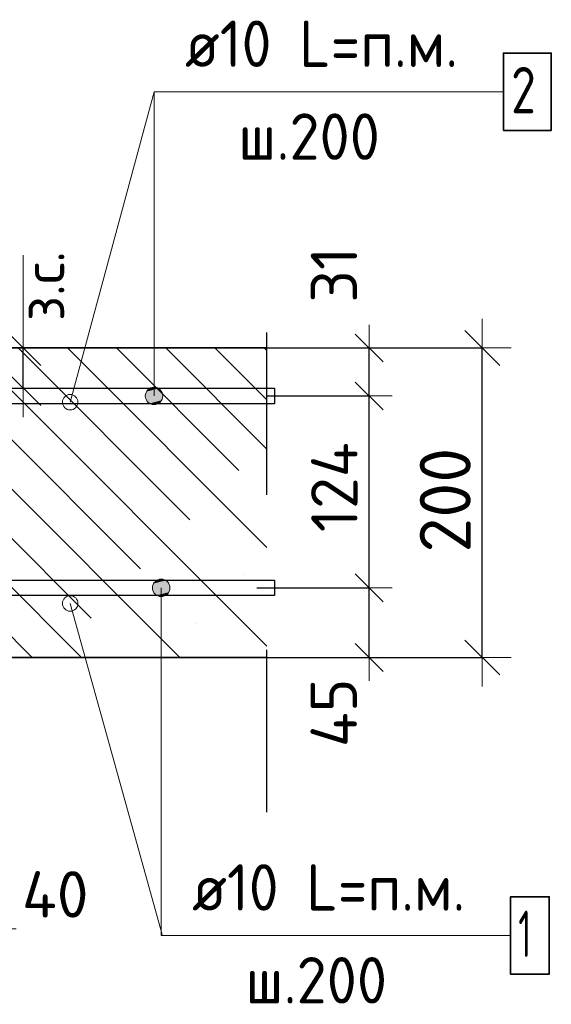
# Model space of a CAD drawing. Header units: metres. Extents: x -38 to 97, y -15 to 21.
# Tile 108 of 139: x 72.467 to 72.811, y 2.968 to 3.604. Entities that reach past the tile are written whole.
import ezdxf

# ---------------------------------------------------------------- set-up
doc = ezdxf.new("R2010")
doc.units = ezdxf.units.M
doc.header["$PDMODE"] = 65
doc.linetypes.add('______4', pattern=[0.135, 0.105, -0.03])
for name, color, linetype, lineweight in [('XR$6$Арм. стержнями верхней зоны', 180, 'Continuous', 35), ('XR$6$Арм. стержнями нижней зоны', 180, 'Continuous', 35), ('XR$6$Арм.стержн. Арматура края', 96, 'Continuous', 35), ('XR$6$ВК__отв в полу 1-2 эт', 220, 'Continuous', 25), ('XR$6$Размерная линия (1)', 7, 'Continuous', 13), ('XR$6$Размерная линия_ общее', 7, 'Continuous', 13)]:
    doc.layers.add(name, color=color, linetype=linetype, lineweight=lineweight)
doc.styles.add('ISOCPEUR', font='txt')
doc.dimstyles.new('DIMSTYLE_11', dxfattribs={"dimtxt": 0.033, "dimasz": 0.0375, "dimexe": 0, "dimexo": 0, "dimgap": 0.0165, "dimtad": 2, "dimdec": 0, "dimlfac": 1000, "dimrnd": 1, "dimzin": 12, "dimdsep": 46, "dimtxsty": 'ISOCPEUR', "dimblk1": 'ALL_ML_STRICH', "dimblk2": 'ALL_ML_STRICH', "dimsah": 1, "dimcen": 0, "dimclrd": 7, "dimclre": 256, "dimclrt": 7, "dimadec": 0, "dimazin": 0, "dimtfac": 1, "dimtdec": 0, "dimtix": 1, "dimtmove": 2, "dimatfit": 3, "dimfxl": 0, "dimtzin": 0, "dimlwd": 0, "dimlwe": -3, "dimarcsym": 0})
doc.dimstyles.new('DIMSTYLE_17', dxfattribs={"dimtxt": 0.033, "dimasz": 0.0375, "dimexe": 0, "dimexo": 0, "dimgap": 0.0165, "dimtad": 2, "dimdec": 0, "dimlfac": 1000, "dimrnd": 1, "dimzin": 12, "dimdsep": 46, "dimtxsty": 'ISOCPEUR', "dimblk1": 'ALL_ML_STRICH', "dimblk2": 'ALL_ML_STRICH', "dimsah": 1, "dimcen": 0, "dimclrd": 7, "dimclre": 256, "dimclrt": 7, "dimadec": 0, "dimazin": 0, "dimtfac": 1, "dimtdec": 0, "dimtix": 1, "dimtmove": 2, "dimatfit": 3, "dimfxl": 0, "dimtvp": 1.2, "dimtzin": 0, "dimlwd": 0, "dimlwe": -3, "dimarcsym": 0})
doc.dimstyles.new('DIMSTYLE_21', dxfattribs={"dimtxt": 0.03, "dimasz": 0.03, "dimexe": 0, "dimexo": 0, "dimgap": 0.015, "dimtad": 2, "dimdec": 0, "dimlfac": 1000, "dimrnd": 1, "dimzin": 12, "dimdsep": 46, "dimtxsty": 'ISOCPEUR', "dimblk1": 'ALL_ML_STRICH', "dimblk2": 'ALL_ML_STRICH', "dimsah": 1, "dimcen": 0, "dimclrd": 7, "dimclre": 256, "dimclrt": 7, "dimadec": 0, "dimazin": 0, "dimtfac": 1, "dimtdec": 0, "dimtix": 1, "dimtmove": 2, "dimatfit": 3, "dimfxl": 0, "dimtvp": 1.2, "dimtzin": 0, "dimlwd": 0, "dimlwe": -3, "dimarcsym": 0})
doc.dimstyles.new('DIMSTYLE_22', dxfattribs={"dimtxt": 0.03, "dimasz": 0.03, "dimexe": 0, "dimexo": 0, "dimgap": 0.015, "dimtad": 2, "dimdec": 0, "dimlfac": 1000, "dimrnd": 1, "dimzin": 12, "dimdsep": 46, "dimtxsty": 'ISOCPEUR', "dimblk1": 'ALL_ML_STRICH', "dimblk2": 'ALL_ML_STRICH', "dimsah": 1, "dimcen": 0, "dimclrd": 7, "dimclre": 256, "dimclrt": 7, "dimadec": 0, "dimazin": 0, "dimtfac": 1, "dimtdec": 0, "dimtix": 1, "dimtmove": 2, "dimatfit": 3, "dimfxl": 0, "dimtzin": 0, "dimlwd": 0, "dimlwe": -3, "dimarcsym": 0})

# ---------------------------------------------------------------- blocks, each defined once
blk = doc.blocks.new('ALL_ML_STRICH')
at = {"color": 0, "linetype": 'ByBlock', "lineweight": -2}
for p, q in [((0, -0.5), (0, 0.5)), ((-0.3, -0.3), (0.3, 0.3)), ((-1, 0), (0.5, 0))]:
    blk.add_line(p, q, dxfattribs=at)
blk = doc.blocks.new('*D847')
at = {"layer": 'DEFPOINTS', "color": 7, "linetype": 'Continuous', "lineweight": 13, "transparency": 33554687}
for p in [(72.41018, 3.13197), (72.45014, 3.09197), (72.41018, 3.01674)]:
    blk.add_point(p, dxfattribs=at)
at = {"layer": 'XR$6$Размерная линия (1)', "color": 9, "linetype": 'Continuous', "lineweight": -2, "true_color": 0xc7c7c7, "transparency": 33554687}
for p, q in [((72.41018, 3.11197), (72.41018, 3.01674)), ((72.45014, 3.07197), (72.45014, 3.01674))]:
    blk.add_line(p, q, dxfattribs=at)
at = {"layer": 'XR$6$Размерная линия (1)', "color": 7, "linetype": 'Continuous', "lineweight": -2, "transparency": 33554687}
blk.add_line((72.41018, 3.01674), (72.45014, 3.01674), dxfattribs=at)
at = {"layer": 'XR$6$Размерная линия (1)', "color": 7, "linetype": 'Continuous', "lineweight": 13, "transparency": 33554687, "xscale": 0.03, "yscale": 0.03, "zscale": 0.03, "rotation": 180}
blk.add_blockref('ALL_ML_STRICH', (72.41018, 3.01674), dxfattribs=at)
at = {"layer": 'XR$6$Размерная линия (1)', "color": 7, "linetype": 'Continuous', "lineweight": 13, "transparency": 33554687, "xscale": 0.03, "yscale": 0.03, "zscale": 0.03}
blk.add_blockref('ALL_ML_STRICH', (72.45014, 3.01674), dxfattribs=at)
at = {"layer": 'XR$6$Размерная линия (1)', "color": 7, "linetype": 'Continuous', "lineweight": 13, "transparency": 33554687, "insert": (72.49048, 3.03894), "char_height": 0.03, "width": 0.06, "attachment_point": 5, "style": 'ISOCPEUR'}
blk.add_mtext('\\A1;{40}', dxfattribs=at)
blk = doc.blocks.new('*D1014')
at = {"layer": 'DEFPOINTS', "color": 7, "linetype": 'Continuous', "lineweight": 13, "transparency": 33554687}
for p in [(72.42983, 3.39197), (72.42983, 3.36597), (72.46982, 3.36597)]:
    blk.add_point(p, dxfattribs=at)
at = {"layer": 'XR$6$Размерная линия_ общее', "color": 253, "linetype": 'Continuous', "lineweight": -2, "true_color": 0xa0a0a0, "transparency": 33554687}
for p, q in [((72.44983, 3.39197), (72.46982, 3.39197)), ((72.44983, 3.36597), (72.46982, 3.36597))]:
    blk.add_line(p, q, dxfattribs=at)
at = {"layer": 'XR$6$Размерная линия_ общее', "color": 7, "linetype": 'Continuous', "lineweight": -2, "transparency": 33554687}
blk.add_line((72.46982, 3.36597), (72.46982, 3.39197), dxfattribs=at)
at = {"layer": 'XR$6$Размерная линия_ общее', "color": 7, "linetype": 'Continuous', "lineweight": 13, "transparency": 33554687, "xscale": 0.0375, "yscale": 0.0375, "zscale": 0.0375}
for p, rotation in [((72.46982, 3.39197), 90), ((72.46982, 3.36597), 270)]:
    blk.add_blockref('ALL_ML_STRICH', p, dxfattribs=dict(at, rotation=rotation))
at = {"layer": 'XR$6$Размерная линия_ общее', "color": 7, "linetype": 'Continuous', "lineweight": 13, "transparency": 33554687, "insert": (72.46936, 3.40933), "char_height": 0.027, "width": 0.00135, "attachment_point": 1, "rotation": 90, "line_spacing_factor": 0.60241, "style": 'ISOCPEUR'}
blk.add_mtext('з.с.', dxfattribs=at)
at = {"layer": 'XR$6$Размерная линия_ общее', "color": 7, "linetype": 'Continuous', "lineweight": 13, "transparency": 33554687, "insert": (72.44582, 3.4297), "char_height": 0.033, "width": 0.066, "attachment_point": 5, "rotation": 90, "style": 'ISOCPEUR'}
blk.add_mtext('\\A1;{26}', dxfattribs=at)
blk = doc.blocks.new('*D1015')
at = {"layer": 'DEFPOINTS', "color": 7, "linetype": 'Continuous', "lineweight": 13, "transparency": 33554687}
for p in [(72.60086, 3.23697), (72.61371, 3.19197), (72.69352, 3.19197)]:
    blk.add_point(p, dxfattribs=at)
at = {"layer": 'XR$6$Размерная линия (1)', "color": 9, "linetype": 'Continuous', "lineweight": -2, "true_color": 0xc7c7c7, "transparency": 33554687}
for p, q in [((72.62086, 3.23697), (72.69352, 3.23697)), ((72.63371, 3.19197), (72.69352, 3.19197))]:
    blk.add_line(p, q, dxfattribs=at)
at = {"layer": 'XR$6$Размерная линия (1)', "color": 7, "linetype": 'Continuous', "lineweight": -2, "transparency": 33554687}
blk.add_line((72.69352, 3.19197), (72.69352, 3.23697), dxfattribs=at)
at = {"layer": 'XR$6$Размерная линия (1)', "color": 7, "linetype": 'Continuous', "lineweight": 13, "transparency": 33554687, "xscale": 0.03, "yscale": 0.03, "zscale": 0.03}
for p, rotation in [((72.69352, 3.23697), 90), ((72.69352, 3.19197), 270)]:
    blk.add_blockref('ALL_ML_STRICH', p, dxfattribs=dict(at, rotation=rotation))
at = {"layer": 'XR$6$Размерная линия (1)', "color": 7, "linetype": 'Continuous', "lineweight": 13, "transparency": 33554687, "insert": (72.67067, 3.15623), "char_height": 0.03, "width": 0.06, "attachment_point": 5, "rotation": 90, "style": 'ISOCPEUR'}
blk.add_mtext('\\A1;{45}', dxfattribs=at)
blk = doc.blocks.new('*D1016')
at = {"layer": 'DEFPOINTS', "color": 7, "linetype": 'Continuous', "lineweight": 13, "transparency": 33554687}
for p in [(72.60789, 3.36097), (72.60086, 3.23697), (72.69352, 3.23697)]:
    blk.add_point(p, dxfattribs=at)
at = {"layer": 'XR$6$Размерная линия (1)', "color": 9, "linetype": 'Continuous', "lineweight": -2, "true_color": 0xc7c7c7, "transparency": 33554687}
for p, q in [((72.62789, 3.36097), (72.69352, 3.36097)), ((72.62086, 3.23697), (72.69352, 3.23697))]:
    blk.add_line(p, q, dxfattribs=at)
at = {"layer": 'XR$6$Размерная линия (1)', "color": 7, "linetype": 'Continuous', "lineweight": -2, "transparency": 33554687}
blk.add_line((72.69352, 3.23697), (72.69352, 3.36097), dxfattribs=at)
at = {"layer": 'XR$6$Размерная линия (1)', "color": 7, "linetype": 'Continuous', "lineweight": 13, "transparency": 33554687, "xscale": 0.03, "yscale": 0.03, "zscale": 0.03}
for p, rotation in [((72.69352, 3.36097), 90), ((72.69352, 3.23697), 270)]:
    blk.add_blockref('ALL_ML_STRICH', p, dxfattribs=dict(at, rotation=rotation))
at = {"layer": 'XR$6$Размерная линия (1)', "color": 7, "linetype": 'Continuous', "lineweight": 13, "transparency": 33554687, "insert": (72.67102, 3.30197), "char_height": 0.03, "width": 0.09, "attachment_point": 5, "rotation": 90, "style": 'ISOCPEUR'}
blk.add_mtext('\\A1;{124}', dxfattribs=at)
blk = doc.blocks.new('*D1017')
at = {"layer": 'DEFPOINTS', "color": 7, "linetype": 'Continuous', "lineweight": 13, "transparency": 33554687}
for p in [(72.59002, 3.39197), (72.60789, 3.36097), (72.69352, 3.36097)]:
    blk.add_point(p, dxfattribs=at)
at = {"layer": 'XR$6$Размерная линия (1)', "color": 9, "linetype": 'Continuous', "lineweight": -2, "true_color": 0xc7c7c7, "transparency": 33554687}
for p, q in [((72.61002, 3.39197), (72.69352, 3.39197)), ((72.62789, 3.36097), (72.69352, 3.36097))]:
    blk.add_line(p, q, dxfattribs=at)
at = {"layer": 'XR$6$Размерная линия (1)', "color": 7, "linetype": 'Continuous', "lineweight": -2, "transparency": 33554687}
blk.add_line((72.69352, 3.36097), (72.69352, 3.39197), dxfattribs=at)
at = {"layer": 'XR$6$Размерная линия (1)', "color": 7, "linetype": 'Continuous', "lineweight": 13, "transparency": 33554687, "xscale": 0.03, "yscale": 0.03, "zscale": 0.03}
for p, rotation in [((72.69352, 3.39197), 90), ((72.69352, 3.36097), 270)]:
    blk.add_blockref('ALL_ML_STRICH', p, dxfattribs=dict(at, rotation=rotation))
at = {"layer": 'XR$6$Размерная линия (1)', "color": 7, "linetype": 'Continuous', "lineweight": 13, "transparency": 33554687, "insert": (72.67078, 3.43926), "char_height": 0.03, "width": 0.06, "attachment_point": 5, "rotation": 90, "style": 'ISOCPEUR'}
blk.add_mtext('\\A1;{31}', dxfattribs=at)
blk = doc.blocks.new('*D1023')
at = {"layer": 'DEFPOINTS', "color": 7, "linetype": 'Continuous', "lineweight": 13, "transparency": 33554687}
for p in [(72.5952, 3.39197), (72.5952, 3.19197), (72.76674, 3.19197)]:
    blk.add_point(p, dxfattribs=at)
at = {"layer": 'XR$6$Размерная линия_ общее', "color": 253, "linetype": 'Continuous', "lineweight": -2, "true_color": 0xa0a0a0, "transparency": 33554687}
for p, q in [((72.6152, 3.39197), (72.76674, 3.39197)), ((72.6152, 3.19197), (72.76674, 3.19197))]:
    blk.add_line(p, q, dxfattribs=at)
at = {"layer": 'XR$6$Размерная линия_ общее', "color": 7, "linetype": 'Continuous', "lineweight": -2, "transparency": 33554687}
blk.add_line((72.76674, 3.19197), (72.76674, 3.39197), dxfattribs=at)
at = {"layer": 'XR$6$Размерная линия_ общее', "color": 7, "linetype": 'Continuous', "lineweight": 13, "transparency": 33554687, "xscale": 0.0375, "yscale": 0.0375, "zscale": 0.0375}
for p, rotation in [((72.76674, 3.39197), 90), ((72.76674, 3.19197), 270)]:
    blk.add_blockref('ALL_ML_STRICH', p, dxfattribs=dict(at, rotation=rotation))
at = {"layer": 'XR$6$Размерная линия_ общее', "color": 7, "linetype": 'Continuous', "lineweight": 13, "transparency": 33554687, "insert": (72.74274, 3.29362), "char_height": 0.033, "width": 0.099, "attachment_point": 5, "rotation": 90, "style": 'ISOCPEUR'}
blk.add_mtext('\\A1;{200}', dxfattribs=at)

msp = doc.modelspace()

# ---------------------------------------------------------------- hatches: boundary and pattern name
at = {"linetype": 'Continuous', "lineweight": 13, "transparency": 33554687}
h = msp.add_hatch(dxfattribs=at)
h.set_pattern_fill('__________540', scale=0.015, style=0, pattern_type=2)
h.set_pattern_definition([(135, (0, 0), (-0.031819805, -0.031819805), [0.4, -0.05, 0, -0.05]), (135, (-0.01591, -0.01591), (-0.031819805, -0.031819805), [0.8, -0.1, 0.1, -0.1])])
h.paths.add_polyline_path([(72.20014, 3.39197), (72.20014, 3.19197), (72.62732, 3.19197), (72.62732, 3.39197)], flags=0)
at = {"layer": 'XR$6$Арм. стержнями верхней зоны', "linetype": 'Continuous', "lineweight": 13, "transparency": 33554687}
for points in [[(72.55721, 3.36581), (72.55158, 3.36581), (72.54956, 3.36378)], [(72.55721, 3.36581), (72.54956, 3.36378), (72.55923, 3.36378)], [(72.55158, 3.36581), (72.55721, 3.36581), (72.55439, 3.3666)], [(72.55923, 3.36378), (72.54956, 3.36378), (72.54877, 3.36097)], [(72.55923, 3.36378), (72.54877, 3.36097), (72.56002, 3.36097)], [(72.56002, 3.36097), (72.54877, 3.36097), (72.54956, 3.35816)], [(72.56002, 3.36097), (72.54956, 3.35816), (72.55923, 3.35816)], [(72.55923, 3.35816), (72.54956, 3.35816), (72.55158, 3.35613)], [(72.55923, 3.35816), (72.55158, 3.35613), (72.55721, 3.35613)], [(72.55721, 3.35613), (72.55158, 3.35613), (72.55439, 3.35535)]]:
    msp.add_hatch(color=7, dxfattribs=at).paths.add_polyline_path(points)
at = {"layer": 'XR$6$Арм. стержнями нижней зоны', "linetype": 'Continuous', "lineweight": 13, "transparency": 33554687}
for points in [[(72.5534, 3.23697), (72.56465, 3.23697), (72.56386, 3.23978)], [(72.5534, 3.23697), (72.56386, 3.23978), (72.55418, 3.23978)], [(72.55418, 3.23978), (72.56386, 3.23978), (72.56183, 3.24181)], [(72.55418, 3.23978), (72.56183, 3.24181), (72.55621, 3.24181)], [(72.55621, 3.24181), (72.56183, 3.24181), (72.55902, 3.2426)], [(72.55418, 3.23416), (72.56465, 3.23697), (72.5534, 3.23697)], [(72.55418, 3.23416), (72.56386, 3.23416), (72.56465, 3.23697)], [(72.55621, 3.23213), (72.56386, 3.23416), (72.55418, 3.23416)], [(72.55621, 3.23213), (72.56183, 3.23213), (72.56386, 3.23416)], [(72.56183, 3.23213), (72.55621, 3.23213), (72.55902, 3.23135)]]:
    msp.add_hatch(color=7, dxfattribs=at).paths.add_polyline_path(points)

# ---------------------------------------------------------------- linework, layer by layer
at = {"color": 7, "linetype": '______4', "lineweight": 25, "transparency": 33554687}
msp.add_line((72.62732, 3.09197), (72.62732, 3.49197), dxfattribs=at)
at = {"color": 7, "linetype": 'Continuous', "lineweight": 13, "transparency": 33554687}
msp.add_line((72.46982, 3.39197), (72.46982, 3.45197), dxfattribs=at)
at = {"color": 7, "linetype": 'Continuous', "lineweight": 35, "transparency": 33554687}
for p, q in [((72.62732, 3.39197), (72.20014, 3.39197)), ((72.45014, 3.19197), (72.62732, 3.19197))]:
    msp.add_line(p, q, dxfattribs=at)
at = {"color": 7, "linetype": 'Continuous', "lineweight": 13, "transparency": 33554687}
for centre in [(72.50014, 3.35692), (72.50018, 3.22692)]:
    msp.add_circle(centre, 0.005, dxfattribs=at)
at = {"layer": 'XR$6$Арм. стержнями верхней зоны', "color": 7, "linetype": 'Continuous', "lineweight": 13, "transparency": 33554687}
for p, q in [((72.55439, 3.55752), (72.78039, 3.55752)), ((72.55439, 3.55752), (72.55439, 3.36097)), ((72.55439, 3.3666), (72.55439, 3.3666)), ((72.54877, 3.36097), (72.54877, 3.36097)), ((72.56002, 3.36097), (72.56002, 3.36097)), ((72.55439, 3.35535), (72.55439, 3.35535))]:
    msp.add_line(p, q, dxfattribs=at)
at = {"layer": 'XR$6$Арм. стержнями верхней зоны', "color": 7, "linetype": 'Continuous', "lineweight": 35, "transparency": 33554687}
msp.add_lwpolyline([(72.78039, 3.53252), (72.81139, 3.53252), (72.81139, 3.58252), (72.78039, 3.58252), (72.78039, 3.53252)], dxfattribs=at)
at = {"layer": 'XR$6$Арм. стержнями верхней зоны', "color": 4, "linetype": 'Continuous', "lineweight": 25, "transparency": 33554687}
msp.add_lwpolyline([(72.22514, 3.36597), (72.63232, 3.36597), (72.63232, 3.35597), (72.22514, 3.35597), (72.22514, 3.36597)], dxfattribs=at)
msp.add_lwpolyline([(72.22514, 3.36597), (72.63232, 3.36597), (72.63232, 3.35597), (72.22514, 3.35597), (72.22514, 3.36597)], dxfattribs=at)
at = {"layer": 'XR$6$Арм. стержнями верхней зоны', "color": 7, "linetype": 'Continuous', "lineweight": 13, "transparency": 33554687}
msp.add_circle((72.55439, 3.36097), 0.00563, dxfattribs=at)
at = {"layer": 'XR$6$Арм. стержнями нижней зоны', "color": 7, "linetype": 'Continuous', "lineweight": 13, "transparency": 33554687}
for p, q in [((72.55902, 3.2426), (72.55902, 3.2426)), ((72.5534, 3.23697), (72.5534, 3.23697)), ((72.55902, 3.01245), (72.55902, 3.23697)), ((72.56465, 3.23697), (72.56465, 3.23697)), ((72.55902, 3.23135), (72.55902, 3.23135)), ((72.55902, 3.01245), (72.78502, 3.01245))]:
    msp.add_line(p, q, dxfattribs=at)
at = {"layer": 'XR$6$Арм. стержнями нижней зоны', "color": 4, "linetype": 'Continuous', "lineweight": 25, "transparency": 33554687}
msp.add_lwpolyline([(72.22514, 3.24197), (72.63232, 3.24197), (72.63232, 3.23197), (72.22514, 3.23197), (72.22514, 3.24197)], dxfattribs=at)
msp.add_lwpolyline([(72.22514, 3.24197), (72.63232, 3.24197), (72.63232, 3.23197), (72.22514, 3.23197), (72.22514, 3.24197)], dxfattribs=at)
at = {"layer": 'XR$6$Арм. стержнями нижней зоны', "color": 7, "linetype": 'Continuous', "lineweight": 35, "transparency": 33554687}
msp.add_lwpolyline([(72.78502, 2.98745), (72.81002, 2.98745), (72.81002, 3.03745), (72.78502, 3.03745), (72.78502, 2.98745)], dxfattribs=at)
at = {"layer": 'XR$6$Арм. стержнями нижней зоны', "color": 7, "linetype": 'Continuous', "lineweight": 13, "transparency": 33554687}
msp.add_circle((72.55902, 3.23697), 0.00563, dxfattribs=at)
at = {"layer": 'XR$6$Арм.стержн. Арматура края', "color": 4, "linetype": 'Continuous', "lineweight": 25, "transparency": 33554687}
for points in [[(72.2537, 3.36597), (72.63232, 3.36597), (72.63232, 3.35597), (72.2544, 3.35597)], [(72.2544, 3.24197), (72.63232, 3.24197), (72.63232, 3.23197)], [(72.63232, 3.23197), (72.2537, 3.23197)]]:
    msp.add_lwpolyline(points, dxfattribs=at)
at = {"layer": 'XR$6$ВК__отв в полу 1-2 эт', "color": 7, "linetype": 'Continuous', "lineweight": 13, "transparency": 33554687}
for p, q in [((72.50014, 3.35692), (72.55439, 3.55752)), ((72.50018, 3.22692), (72.55964, 3.01299))]:
    msp.add_line(p, q, dxfattribs=at)

# ---------------------------------------------------------------- texts
at = {"layer": 'XR$6$Арм. стержнями верхней зоны', "color": 7, "linetype": 'Continuous', "lineweight": 25, "transparency": 33554687, "char_height": 0.03, "attachment_point": 7, "style": 'ISOCPEUR'}
for s, insert, width in [('\\W0.94;ø10 L=п.м.', (72.57439, 3.57352), 0.1999831), ('\\W0.78;2', (72.78539, 3.54352), 0.0326407), ('\\W0.95;ш.200 ', (72.60889, 3.51352), 0.1311997)]:
    msp.add_mtext(s, dxfattribs=dict(at, insert=insert, width=width))
at = {"layer": 'XR$6$Арм. стержнями нижней зоны', "color": 7, "linetype": 'Continuous', "lineweight": 25, "transparency": 33554687, "char_height": 0.03, "attachment_point": 7, "style": 'ISOCPEUR'}
for s, insert, width in [('\\W0.94;ø10 L=п.м.', (72.57902, 3.02845), 0.1999831), ('\\W0.56;1', (72.79002, 2.99845), 0.0233333), ('\\W0.95;ш.200 ', (72.61352, 2.96845), 0.1311995)]:
    msp.add_mtext(s, dxfattribs=dict(at, insert=insert, width=width))

# ---------------------------------------------------------------- dimensions: what is measured, and where the dimension line sits
at = {"layer": 'XR$6$Размерная линия (1)', "color": 7, "linetype": 'Continuous', "lineweight": 13, "transparency": 33554687}
for base, p1, p2, dimstyle, picture, middle in [((72.69352, 3.39197), (72.62789, 3.36097), (72.61002, 3.39197), 'DIMSTYLE_21', '*D1017', (72.67078, 3.43926)), ((72.69352, 3.36097), (72.62086, 3.23697), (72.62789, 3.36097), 'DIMSTYLE_22', '*D1016', (72.67102, 3.30197)), ((72.69352, 3.23697), (72.63371, 3.19197), (72.62086, 3.23697), 'DIMSTYLE_21', '*D1015', (72.67067, 3.15623))]:
    dim = msp.add_linear_dim(base=base, p1=p1, p2=p2, angle=90, dimstyle=dimstyle, override={"dimpost": '<>', "dimclrd": 7, "dimclre": 9, "dimclrt": 7, "dimlwd": 0, "dimlwe": 65533}, dxfattribs=at)
    dim.commit()
    dim.dimension.update_dxf_attribs({"geometry": picture, "text_midpoint": middle, "dimtype": 160})
dim = msp.add_linear_dim(base=(72.45014, 3.01674), p1=(72.41018, 3.11197), p2=(72.45014, 3.07197), dimstyle='DIMSTYLE_21', override={"dimpost": '<>', "dimclrd": 7, "dimclre": 9, "dimclrt": 7, "dimlwd": 0, "dimlwe": 65533}, dxfattribs=at)
dim.commit()
dim.dimension.update_dxf_attribs({"geometry": '*D847', "text_midpoint": (72.49048, 3.03894), "dimtype": 160})
at = {"layer": 'XR$6$Размерная линия_ общее', "color": 7, "linetype": 'Continuous', "lineweight": 13, "transparency": 33554687}
dim = msp.add_linear_dim(base=(72.46982, 3.39197), p1=(72.44983, 3.36597), p2=(72.44983, 3.39197), angle=90, text='<>\\Xз.с.', dimstyle='DIMSTYLE_17', override={"dimpost": '<>', "dimclrd": 7, "dimclre": 253, "dimclrt": 7, "dimlwd": 0, "dimlwe": 65533}, dxfattribs=at)
dim.commit()
dim.dimension.update_dxf_attribs({"geometry": '*D1014', "text_midpoint": (72.44582, 3.4297), "dimtype": 160})
dim = msp.add_linear_dim(base=(72.76674, 3.39197), p1=(72.6152, 3.19197), p2=(72.6152, 3.39197), angle=90, dimstyle='DIMSTYLE_11', override={"dimpost": '<>', "dimclrd": 7, "dimclre": 253, "dimclrt": 7, "dimlwd": 0, "dimlwe": 65533}, dxfattribs=at)
dim.commit()
dim.dimension.update_dxf_attribs({"geometry": '*D1023', "text_midpoint": (72.74274, 3.29362), "dimtype": 160})

doc.saveas('drawing.dxf')
